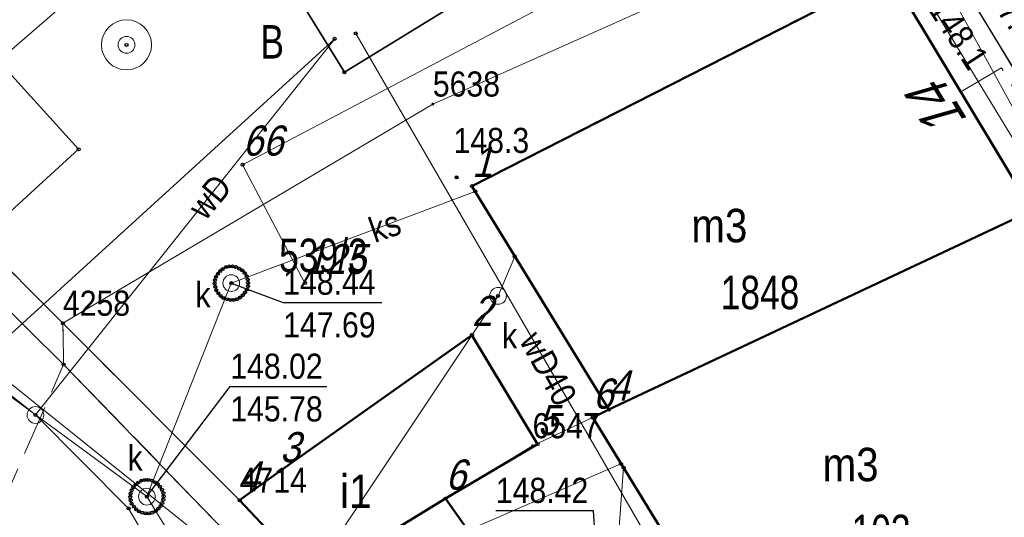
# Model space of a CAD drawing. Header units: metres. Extents: x 5551907 to 5556416, y 5709283 to 5712755.
# Tile 57 of 100: x 5554529 to 5554558, y 5710615 to 5710630. Entities that reach past the tile are written whole.
import ezdxf
from ezdxf.enums import TextEntityAlignment as Align

# ---------------------------------------------------------------- set-up
doc = ezdxf.new("R2010")
doc.units = ezdxf.units.M
for name, pattern in [('1.0_0.5', [1.5, 1, -0.5]), ('1.5_0.5', [2, 1.5, -0.5]), ('219-500', [0])]:
    doc.linetypes.add(name, pattern=pattern)
doc.layers.get('0').update_dxf_attribs({"color": 2, "lineweight": 5})
doc.styles.get("Standard").update_dxf_attribs({"font": 'Working1250', "width": 0.75})
doc.linetypes.add('902-500', pattern='A,3.75,0,[1,ksztalty.shx,S=0.5,R=0,X=0,Y=0],3.75', length=7.5)

# ---------------------------------------------------------------- blocks, each defined once
blk = doc.blocks.new('PUNKTBUD')
at = {"color": 0}
blk.add_circle((0, 0), 0.045, dxfattribs=at)
blk = doc.blocks.new('203')
at = {"linetype": 'Continuous', "lineweight": 0}
h = blk.add_hatch(color=0, dxfattribs=at)
edge = h.paths.add_edge_path()
edge.add_arc((0, 0), 0.045, 0, 360)
blk = doc.blocks.new('US22')
at = {"color": 0, "linetype": 'Continuous', "lineweight": 13}
blk.add_circle((0, 0), 0.25, dxfattribs=at)
blk = doc.blocks.new('US13')
at = {"color": 0, "linetype": 'Continuous', "lineweight": 13}
for radius in [0.75, 0.25]:
    blk.add_circle((0, 0), radius, dxfattribs=at)
blk = doc.blocks.new('PW01')
at = {"linetype": 'Continuous', "lineweight": 13}
h = blk.add_hatch(color=0, dxfattribs=at)
edge = h.paths.add_edge_path()
edge.add_arc((0, 0), 0.045, 0, 360)
blk = doc.blocks.new('SUEP1')
at = {"color": 0, "linetype": 'Continuous'}
for p, q in [((5, 0), (3.5, 0.5)), ((15, 0), (13.5, 0.5)), ((0, 0), (5, 0)), ((5, 0), (3.5, -0.5)), ((5, 0), (15, 0)), ((15, 0), (13.5, -0.5))]:
    blk.add_line(p, q, dxfattribs=at)
blk = doc.blocks.new('PIKIETAW1891')
at = {"color": 0}
blk.add_circle((0, 0), 0.045, dxfattribs=at)

msp = doc.modelspace()

# ---------------------------------------------------------------- linework, layer by layer
at = {"layer": '218-kontur użytku gruntowego', "color": 3, "linetype": 'CONTINUOUS', "lineweight": 18, "flags": 128}
for points in [[(5554558.98, 5710624.01), (5554554.72, 5710631.1)], [(5554554.72, 5710631.1), (5554558.98, 5710624.01)], [(5554524.94, 5710625.74), (5554530.03, 5710620.64)], [(5554530.03, 5710620.64), (5554524.94, 5710625.74)], [(5554530.03, 5710620.64), (5554535.31, 5710615.35)], [(5554535.31, 5710615.35), (5554530.03, 5710620.64)], [(5554535.31, 5710615.35), (5554537.53, 5710612.99)], [(5554537.53, 5710612.99), (5554535.31, 5710615.35)]]:
    msp.add_lwpolyline(points, dxfattribs=at)
at = {"layer": '219-działka ewidencyjna', "color": 7, "linetype": '219-500', "lineweight": 18, "flags": 128}
for points in [[(5554535.34, 5710634.75), (5554524.94, 5710625.74)], [(5554553.68, 5710632.82), (5554541.08, 5710627.19)], [(5554554.72, 5710631.1), (5554558.98, 5710624.01)], [(5554541.08, 5710627.19), (5554530.03, 5710620.64)], [(5554524.94, 5710625.74), (5554530.03, 5710620.64)], [(5554558.98, 5710624.01), (5554544.06, 5710616.98)], [(5554530.03, 5710620.64), (5554535.31, 5710615.35)], [(5554544.06, 5710616.98), (5554537.53, 5710612.99)], [(5554535.31, 5710615.35), (5554537.53, 5710612.99)]]:
    msp.add_lwpolyline(points, dxfattribs=at)
at = {"layer": '312-budynek ewidencyjny', "color": 7, "linetype": 'CONTINUOUS', "lineweight": 50, "flags": 128}
for points in [[(5554542.25, 5710624.74), (5554554.72, 5710631.1)], [(5554554.72, 5710631.1), (5554558.98, 5710624.01)], [(5554546.34, 5710618.06), (5554542.25, 5710624.74)], [(5554558.98, 5710624.01), (5554546.34, 5710618.06)], [(5554546.34, 5710618.06), (5554558.98, 5710624.01)], [(5554536.51, 5710616.22), (5554542.25, 5710620.29)], [(5554542.25, 5710620.29), (5554544.21, 5710617.03)], [(5554545.86, 5710617.82), (5554546.34, 5710618.06)], [(5554550.11, 5710610.88), (5554545.86, 5710617.82)], [(5554544.21, 5710617.03), (5554541.46, 5710615.4)], [(5554535.31, 5710615.35), (5554536.51, 5710616.22)], [(5554537.53, 5710612.99), (5554535.31, 5710615.35)], [(5554541.46, 5710615.4), (5554537.53, 5710612.99)], [(5554537.53, 5710612.99), (5554541.46, 5710615.4)], [(5554541.46, 5710615.4), (5554544.26, 5710611.44)]]:
    msp.add_lwpolyline(points, dxfattribs=at)
at = {"layer": 'chodnik', "color": 7, "linetype": '1.0_0.5', "lineweight": 18, "flags": 128}
for points in [[(5554512.8, 5710635.75), (5554524.55, 5710624.85), (5554530.05, 5710619.41), (5554530.03, 5710620.64), (5554524.94, 5710625.74), (5554515.47, 5710635.23), (5554512.16, 5710638.34), (5554508.71, 5710641.59), (5554501.72, 5710647.31), (5554501.74, 5710647.49), (5554506.56, 5710651.69), (5554506.84, 5710651.39), (5554514.14, 5710657.87), (5554517.69, 5710660.98), (5554520.33, 5710663.34), (5554523.22, 5710666.06), (5554526.11, 5710668.82), (5554528.36, 5710670.84), (5554529.03, 5710671.24), (5554529.76, 5710671.31), (5554530.52, 5710671.07), (5554530.8, 5710670.73), (5554532.79, 5710667.47), (5554541.56, 5710652.89), (5554547.67, 5710642.69), (5554553.68, 5710632.82), (5554554.72, 5710631.1), (5554558.98, 5710624.01), (5554563.19, 5710617.09), (5554569.05, 5710607.39), (5554573.43, 5710600.07), (5554575.05, 5710600.93), (5554559.54, 5710626.42), (5554537.42, 5710662.74), (5554532.38, 5710671.27), (5554531.57, 5710672.26), (5554530.95, 5710672.75), (5554529.97, 5710673.11), (5554529.11, 5710673.02), (5554528.16, 5710672.64), (5554527.35, 5710672.08), (5554526.61, 5710671.37), (5554525.09, 5710670.03), (5554519.99, 5710665.18), (5554517.05, 5710662.45), (5554514.76, 5710660.52), (5554511.72, 5710657.89), (5554500.93, 5710648.88), (5554500.28, 5710648.12), (5554500.08, 5710647.64), (5554500.15, 5710647.09), (5554500.62, 5710646.44), (5554500.99, 5710645.81)], [(5554530.05, 5710619.41), (5554536.9, 5710612.33), (5554538.94, 5710609.72), (5554540.25, 5710607.98), (5554541.46, 5710605.96), (5554548.74, 5710591.8), (5554550.96, 5710587.28), (5554551.74, 5710585.5), (5554552.4, 5710583.46), (5554554.54, 5710574.58), (5554555.2, 5710572.88), (5554555.73, 5710572.18), (5554556.14, 5710571.5), (5554557.22, 5710570.54), (5554558, 5710570.33), (5554558.91, 5710570.55), (5554570.69, 5710576.2), (5554582.84, 5710581.95), (5554584.47, 5710583.62), (5554584.05, 5710586.01), (5554575.05, 5710600.93), (5554573.43, 5710600.07), (5554576.91, 5710594.2), (5554577.31, 5710593.54), (5554578.9, 5710590.94), (5554582.58, 5710584.92), (5554566.39, 5710577.24), (5554555.92, 5710572.27), (5554553.04, 5710584.99), (5554549.6, 5710591.99), (5554546.51, 5710597.98), (5554542.07, 5710607.06), (5554540.4, 5710609.06), (5554537.53, 5710612.99), (5554535.31, 5710615.35), (5554530.03, 5710620.64)]]:
    msp.add_lwpolyline(points, close=True, dxfattribs=at)
at = {"layer": 'jezdnia', "color": 7, "linetype": '1.5_0.5', "lineweight": 18, "flags": 128}
for points in [[(5554575.05, 5710600.93), (5554580.73, 5710602.65), (5554535.25, 5710677.75), (5554535.1, 5710678.75), (5554535.47, 5710679.96), (5554528.16, 5710672.64), (5554529.11, 5710673.02), (5554529.97, 5710673.11), (5554530.95, 5710672.75), (5554531.57, 5710672.26), (5554532.38, 5710671.27), (5554537.42, 5710662.74), (5554559.54, 5710626.42)], [(5554551.74, 5710585.5), (5554550.96, 5710587.28), (5554548.74, 5710591.8), (5554541.46, 5710605.96), (5554540.25, 5710607.98), (5554538.94, 5710609.72), (5554536.9, 5710612.33), (5554530.05, 5710619.41), (5554527.96, 5710614.63), (5554533, 5710609.54), (5554534, 5710608.42), (5554534.64, 5710607.43), (5554537.74, 5710602.28), (5554543.98, 5710591.93), (5554544.69, 5710590.51), (5554545.15, 5710589.47), (5554551.34, 5710570.77), (5554555.73, 5710572.18), (5554555.2, 5710572.88), (5554554.54, 5710574.58), (5554552.4, 5710583.46)]]:
    msp.add_lwpolyline(points, close=True, dxfattribs=at)
at = {"layer": 'krawężnik', "color": 7, "linetype": 'CONTINUOUS', "lineweight": 25, "flags": 128}
for points in [[(5554530.05, 5710619.41), (5554524.55, 5710624.85), (5554512.8, 5710635.75), (5554500.99, 5710645.81), (5554500.62, 5710646.44), (5554500.15, 5710647.09), (5554500.08, 5710647.64), (5554500.28, 5710648.12), (5554500.93, 5710648.88), (5554511.72, 5710657.89), (5554514.76, 5710660.52), (5554517.05, 5710662.45), (5554519.99, 5710665.18), (5554525.09, 5710670.03), (5554526.61, 5710671.37), (5554527.35, 5710672.08), (5554528.16, 5710672.64), (5554529.11, 5710673.02), (5554529.97, 5710673.11), (5554530.95, 5710672.75), (5554531.57, 5710672.26), (5554532.38, 5710671.27), (5554537.42, 5710662.74), (5554559.54, 5710626.42)], [(5554530.05, 5710619.41), (5554536.9, 5710612.33), (5554538.94, 5710609.72), (5554540.25, 5710607.98), (5554541.46, 5710605.96), (5554548.74, 5710591.8), (5554550.96, 5710587.28), (5554551.74, 5710585.5), (5554552.4, 5710583.46), (5554554.54, 5710574.58), (5554555.2, 5710572.88), (5554555.73, 5710572.18), (5554556.14, 5710571.5), (5554557.22, 5710570.54), (5554558, 5710570.33), (5554558.91, 5710570.55), (5554570.69, 5710576.2), (5554582.84, 5710581.95), (5554584.47, 5710583.62), (5554584.05, 5710586.01), (5554575.05, 5710600.93)]]:
    msp.add_lwpolyline(points, dxfattribs=at)
at = {"layer": 'ogrodzenie trwałe', "color": 7, "linetype": '902-500', "lineweight": 35, "flags": 128}
msp.add_lwpolyline([(5554535.96, 5710632.17), (5554538.44, 5710628.14), (5554542.76, 5710630.8), (5554540.28, 5710634.83)], close=True, dxfattribs=at)
at = {"layer": 'przewód elektroenergetyczny podziemny', "color": 1, "linetype": 'CONTINUOUS', "lineweight": 18, "flags": 128}
for points in [[(5554743.5, 5710651.51), (5554730.66, 5710642.4), (5554721.73, 5710637.34), (5554709.05, 5710631.46), (5554706.29, 5710636.77), (5554691.58, 5710629.29), (5554676.4, 5710622.17), (5554643.26, 5710604.68), (5554631.88, 5710599.03), (5554628.03, 5710604.51), (5554618.42, 5710600.52), (5554598.73, 5710590.31), (5554584.04, 5710584.65), (5554571.96, 5710604.65), (5554563.95, 5710617.02), (5554555.71, 5710632), (5554544.41, 5710649.74), (5554530.65, 5710671.55), (5554500.98, 5710648.51), (5554494.46, 5710639.26)], [(5554574.14, 5710579.7), (5554583.67, 5710584.65), (5554549.09, 5710641.49), (5554545.38, 5710647.18), (5554531.24, 5710670.99)]]:
    msp.add_lwpolyline(points, dxfattribs=at)
at = {"layer": 'przewód kanalizacyjny', "color": 34, "linetype": 'CONTINUOUS', "lineweight": 18, "flags": 128}
for points in [[(5554403.43, 5710635.81), (5554421.1, 5710605.89), (5554436.67, 5710613.08), (5554452.64, 5710620.71), (5554475.58, 5710633.69), (5554493.24, 5710644.62), (5554505.33, 5710636.12), (5554511.32, 5710631.05), (5554532.54, 5710615.46), (5554538.01, 5710606.53), (5554542.3, 5710598.85), (5554545.18, 5710592.28), (5554547.72, 5710585.05), (5554551.08, 5710576.4), (5554560.88, 5710550.1), (5554563.42, 5710544.78), (5554570, 5710519.72), (5554571.02, 5710502.86)], [(5554536.82, 5710612.14), (5554525.16, 5710621.49), (5554515.93, 5710629.05)], [(5554532.54, 5710615.46), (5554535.06, 5710621.84), (5554542.35, 5710624.58)], [(5554536.82, 5710612.14), (5554543.03, 5710621.46), (5554543.53, 5710622.64)], [(5554536.82, 5710612.14), (5554546.7, 5710616.44)], [(5554546.43, 5710611.52), (5554546.78, 5710616.33)]]:
    msp.add_lwpolyline(points, dxfattribs=at)
at = {"layer": 'przewód telekomunikacyjny podziemny - ob. projektowany', "color": 30, "linetype": '1.5_0.5', "lineweight": 18, "flags": 128}
msp.add_lwpolyline([(5554556.85, 5710627.56), (5554558.07, 5710628.27), (5554562.21, 5710621.21), (5554561.09, 5710620.55)], dxfattribs=at)
at = {"layer": 'przewód wodociągowy', "color": 5, "linetype": 'CONTINUOUS', "lineweight": 18, "flags": 128}
for points in [[(5554490.54, 5710648.69), (5554493.68, 5710645.44), (5554505.75, 5710636.59), (5554511.87, 5710631.7), (5554529.21, 5710617.9), (5554531.99, 5710615.11), (5554537.27, 5710606.13), (5554541.5, 5710598.47), (5554544.47, 5710591.82), (5554546.87, 5710584.79), (5554550.6, 5710576.15), (5554553.2, 5710569.14)], [(5554468.69, 5710632.57), (5554472.46, 5710628.26), (5554492.19, 5710638.67), (5554495.71, 5710639.34), (5554499.63, 5710637.83), (5554515.94, 5710625.59), (5554524.67, 5710616.86), (5554538.15, 5710629.14)], [(5554554.89, 5710635.68), (5554554.76, 5710635.58), (5554535.4, 5710625.38), (5554537.26, 5710621.84)], [(5554538.78, 5710629.3), (5554552.58, 5710605.43), (5554560, 5710595.62), (5554560.01, 5710593.06)], [(5554529.21, 5710617.9), (5554538.15, 5710629.14)]]:
    msp.add_lwpolyline(points, dxfattribs=at)
at = {"layer": 'rzedna-Atr2', "color": 7, "flags": 128}
for points in [[(5554535.06, 5710621.84), (5554536.61, 5710621.26), (5554539.559, 5710621.26)], [(5554532.54, 5710615.46), (5554535.03, 5710618.75), (5554537.916, 5710618.75)], [(5554546.05, 5710612.46), (5554545.88, 5710615.04), (5554542.963, 5710615.04)]]:
    msp.add_lwpolyline(points, dxfattribs=at)
at = {"layer": 'studnia kanalizacyjna', "color": 34, "linetype": 'CONTINUOUS', "lineweight": 18, "flags": 128}
for points in [[(5554535.56, 5710621.85), (5554535.56, 5710621.75), (5554535.53, 5710621.65), (5554535.47, 5710621.56), (5554535.4, 5710621.48), (5554535.32, 5710621.41), (5554535.23, 5710621.36), (5554535.13, 5710621.34), (5554535.03, 5710621.34), (5554534.93, 5710621.36), (5554534.82, 5710621.4), (5554534.74, 5710621.46), (5554534.67, 5710621.54), (5554534.61, 5710621.63), (5554534.58, 5710621.73), (5554534.56, 5710621.83), (5554534.57, 5710621.93), (5554534.6, 5710622.03), (5554534.66, 5710622.12), (5554534.73, 5710622.2), (5554534.8, 5710622.26), (5554534.9, 5710622.32), (5554535, 5710622.34), (5554535.1, 5710622.34), (5554535.2, 5710622.32), (5554535.3, 5710622.27), (5554535.39, 5710622.22), (5554535.46, 5710622.14), (5554535.52, 5710622.05), (5554535.55, 5710621.95)], [(5554533.04, 5710615.47), (5554533.03, 5710615.37), (5554533, 5710615.27), (5554532.95, 5710615.18), (5554532.88, 5710615.1), (5554532.8, 5710615.03), (5554532.7, 5710614.98), (5554532.6, 5710614.96), (5554532.5, 5710614.96), (5554532.4, 5710614.98), (5554532.3, 5710615.02), (5554532.22, 5710615.08), (5554532.15, 5710615.16), (5554532.08, 5710615.25), (5554532.05, 5710615.35), (5554532.04, 5710615.45), (5554532.05, 5710615.55), (5554532.08, 5710615.65), (5554532.13, 5710615.74), (5554532.2, 5710615.82), (5554532.28, 5710615.88), (5554532.38, 5710615.94), (5554532.48, 5710615.96), (5554532.58, 5710615.96), (5554532.68, 5710615.94), (5554532.78, 5710615.89), (5554532.86, 5710615.84), (5554532.93, 5710615.76), (5554532.99, 5710615.67), (5554533.03, 5710615.57)]]:
    msp.add_lwpolyline(points, close=True, dxfattribs=at)
at = {"layer": 'śmietnik', "color": 7, "linetype": 'CONTINUOUS', "lineweight": 25, "flags": 128}
msp.add_lwpolyline([(5554527.92, 5710628.68), (5554525.89, 5710626.83), (5554528.47, 5710623.99), (5554530.5, 5710625.84)], close=True, dxfattribs=at)

# ---------------------------------------------------------------- block references
at = {"layer": '203-punkt graniczny', "color": 7, "linetype": 'CONTINUOUS', "lineweight": 18}
for p in [(5554541.08, 5710627.19), (5554530.03, 5710620.64), (5554544.06, 5710616.98), (5554535.31, 5710615.35)]:
    msp.add_blockref('203', p, dxfattribs=at)
at = {"layer": 'pikieta naturalna', "color": 7, "linetype": 'CONTINUOUS', "lineweight": 13}
msp.add_blockref('PW01', (5554541.79, 5710625), dxfattribs=at)
at = {"layer": 'przewód elektroenergetyczny niskiego napięcia', "color": 1, "linetype": 'CONTINUOUS', "lineweight": 18, "rotation": 135.655}
msp.add_blockref('SUEP1', (5554532.32, 5710608.15), dxfattribs=at)
at = {"layer": 'Punkt budynku', "color": 5, "linetype": 'CONTINUOUS', "lineweight": 18}
for p in [(5554542.25, 5710624.74), (5554542.25, 5710620.29), (5554546.34, 5710618.06), (5554545.86, 5710617.82), (5554544.21, 5710617.03), (5554536.51, 5710616.22), (5554535.31, 5710615.35), (5554541.46, 5710615.4)]:
    msp.add_blockref('PUNKTBUD', p, dxfattribs=at)
at = {"layer": 'Punkt roboczy BDOT GESUT K1', "color": 6, "linetype": 'CONTINUOUS', "lineweight": 18}
for p in [(5554538.15, 5710629.14), (5554538.15, 5710629.14), (5554538.78, 5710629.3), (5554531.93, 5710628.96), (5554538.44, 5710628.14), (5554530.5, 5710625.84), (5554535.4, 5710625.38), (5554541.79, 5710625), (5554542.35, 5710624.58), (5554543.53, 5710622.64), (5554535, 5710622.34), (5554535.1, 5710622.34), (5554534.66, 5710622.12), (5554534.73, 5710622.2), (5554534.8, 5710622.26), (5554534.9, 5710622.32), (5554535.2, 5710622.32), (5554535.3, 5710622.27), (5554535.39, 5710622.22), (5554535.46, 5710622.14), (5554535.52, 5710622.05), (5554534.56, 5710621.83), (5554534.57, 5710621.93), (5554534.6, 5710622.03), (5554535.06, 5710621.84), (5554535.06, 5710621.84), (5554535.55, 5710621.95), (5554535.56, 5710621.85), (5554535.56, 5710621.75), (5554537.26, 5710621.84), (5554534.58, 5710621.73), (5554534.61, 5710621.63), (5554534.67, 5710621.54), (5554534.74, 5710621.46), (5554535.4, 5710621.48), (5554535.47, 5710621.56), (5554535.53, 5710621.65), (5554543.03, 5710621.46), (5554543.03, 5710621.46), (5554534.82, 5710621.4), (5554534.93, 5710621.36), (5554535.03, 5710621.34), (5554535.13, 5710621.34), (5554535.23, 5710621.36), (5554535.32, 5710621.41), (5554530.03, 5710620.64), (5554530.03, 5710620.64), (5554530.05, 5710619.41), (5554530.05, 5710619.41), (5554530.05, 5710619.41), (5554530.05, 5710619.41), (5554530.05, 5710619.41), (5554529.21, 5710617.9), (5554529.21, 5710617.9), (5554529.21, 5710617.9), (5554546.7, 5710616.44), (5554546.78, 5710616.33), (5554532.28, 5710615.88), (5554532.38, 5710615.94), (5554532.48, 5710615.96), (5554532.58, 5710615.96), (5554532.68, 5710615.94), (5554532.78, 5710615.89), (5554532.08, 5710615.65), (5554532.13, 5710615.74), (5554532.2, 5710615.82), (5554532.86, 5710615.84), (5554532.93, 5710615.76), (5554532.99, 5710615.67), (5554533.03, 5710615.57), (5554532.04, 5710615.45), (5554532.05, 5710615.55), (5554532.05, 5710615.35), (5554532.54, 5710615.46), (5554532.54, 5710615.46), (5554532.54, 5710615.46), (5554533.03, 5710615.37), (5554533.04, 5710615.47), (5554535.31, 5710615.35), (5554531.99, 5710615.11), (5554532.08, 5710615.25), (5554532.15, 5710615.16), (5554532.22, 5710615.08), (5554532.3, 5710615.02), (5554532.4, 5710614.98), (5554532.7, 5710614.98), (5554532.8, 5710615.03), (5554532.88, 5710615.1), (5554532.95, 5710615.18), (5554533, 5710615.27), (5554532.5, 5710614.96), (5554532.6, 5710614.96)]:
    msp.add_blockref('PIKIETAW1891', p, dxfattribs=at)
at = {"layer": 'rzedna', "color": 34, "linetype": 'CONTINUOUS', "lineweight": 18}
for p in [(5554535.06, 5710621.84), (5554532.54, 5710615.46)]:
    msp.add_blockref('PW01', p, dxfattribs=at)
at = {"layer": 'studnia zwykła', "color": 5, "linetype": 'CONTINUOUS', "lineweight": 18}
msp.add_blockref('US13', (5554531.93, 5710628.96), dxfattribs=at)
at = {"layer": 'właz do komory lub kanału - okrągły', "color": 7, "linetype": 'CONTINUOUS', "lineweight": 18}
for p in [(5554535.06, 5710621.84), (5554543.03, 5710621.46), (5554529.21, 5710617.9), (5554532.54, 5710615.46)]:
    msp.add_blockref('US22', p, dxfattribs=at)

# ---------------------------------------------------------------- texts
at = {"layer": '203-punkt graniczny-Atr103', "color": 7, "width": 0.9}
for s, p in [('5638', (5554541.08, 5710627.19)), ('5638', (5554541.08, 5710627.19)), ('4258', (5554530.03, 5710620.64)), ('4258', (5554530.03, 5710620.64)), ('6547', (5554544.06, 5710616.98)), ('6547', (5554544.06, 5710616.98)), ('4714', (5554535.31, 5710615.35)), ('4714', (5554535.31, 5710615.35))]:
    msp.add_text(s, height=0.75, dxfattribs=at).set_placement(p, align=Align.BOTTOM_LEFT)
at = {"layer": '210-oznaczenie konturu użytku gruntowego', "color": 3, "linetype": 'CONTINUOUS', "lineweight": 18, "width": 0.79}
msp.add_text('B', height=1, dxfattribs=at).set_placement((5554535.93, 5710628.55))
at = {"layer": '211-numer działki ewidencyjnej', "color": 7, "linetype": 'CONTINUOUS', "lineweight": 18, "width": 0.79}
msp.add_text('539/3', height=1, dxfattribs=at).set_placement((5554536.49, 5710622.17))
at = {"layer": '238-Punkt adresowy budynku', "color": 7, "linetype": 'CONTINUOUS', "lineweight": 25, "oblique": 15, "width": 0.79}
msp.add_text('14', height=1.25, rotation=120.997, dxfattribs=at).set_placement((5554556.69, 5710627.34), align=Align.CENTER)
at = {"layer": '312-oznaczenie budynku ewidencyjnego', "color": 7, "linetype": 'CONTINUOUS', "lineweight": 18, "width": 0.79}
for s, p in [('1848', (5554549.68, 5710622.06)), ('103', (5554553.59, 5710614.92))]:
    msp.add_text(s, height=1, dxfattribs=at).set_placement(p, align=Align.TOP_LEFT)
at = {"layer": '312-oznaczenie budynku ewidencyjnego-Atr117', "color": 7, "width": 0.9}
for s, p in [('m3', (5554549.64, 5710623.56)), ('m3', (5554553.56, 5710616.42)), ('i1', (5554538.78, 5710615.62))]:
    msp.add_text(s, height=1, dxfattribs=at).set_placement(p, align=Align.MIDDLE_CENTER)
at = {"layer": 'pikieta naturalna-Atr2', "color": 7, "width": 0.9}
for s, rotation, p in [('147.9', 304.554, (5554557.35, 5710630.79)), ('148.1', 303.499, (5554555.85, 5710630.03))]:
    msp.add_text(s, height=0.75, rotation=rotation, dxfattribs=at).set_placement(p)
msp.add_text('148.3', height=0.75, dxfattribs=at).set_placement((5554541.7, 5710625.73))
at = {"layer": 'przewód kanalizacyjny-Atr1', "color": 34, "width": 0.9}
msp.add_text('ks', height=0.75, rotation=19.273, dxfattribs=at).set_placement((5554539.22, 5710623.39), align=Align.MIDDLE_LEFT)
at = {"layer": 'przewód wodociągowy-Atr1', "color": 5, "width": 0.9}
for s, rotation, p in [('wD', 50.199, (5554534, 5710623.92)), ('wD40', 298.735, (5554543.98, 5710620.3))]:
    msp.add_text(s, height=0.75, rotation=rotation, dxfattribs=at).set_placement(p, align=Align.MIDDLE_LEFT)
at = {"layer": 'Punkt budynku-Atr104', "color": 5, "oblique": 15, "width": 0.9}
for s, p in [('1', (5554542.25, 5710624.74)), ('2', (5554542.25, 5710620.29)), ('4', (5554546.34, 5710618.06)), ('6', (5554545.86, 5710617.82)), ('5', (5554544.21, 5710617.03)), ('3', (5554536.51, 5710616.22)), ('4', (5554535.31, 5710615.35)), ('6', (5554541.46, 5710615.4))]:
    msp.add_text(s, height=0.9, dxfattribs=at).set_placement(p, align=Align.BOTTOM_LEFT)
at = {"layer": 'Punkt roboczy BDOT GESUT K1-Atr103', "color": 6, "oblique": 15, "width": 0.9}
for s, p in [('66', (5554535.4, 5710625.38)), ('125', (5554537.26, 5710621.84))]:
    msp.add_text(s, height=0.9, dxfattribs=at).set_placement(p, align=Align.BOTTOM_LEFT)
at = {"layer": 'rzedna-Atr2', "color": 34, "width": 0.9}
for s, p in [('148.44', (5554536.61, 5710621.268)), ('148.02', (5554535.03, 5710618.758)), ('148.42', (5554542.963, 5710615.048))]:
    msp.add_text(s, height=0.75, dxfattribs=at).set_placement(p, align=Align.BOTTOM_LEFT)
at = {"layer": 'rzedna-Atr3', "color": 34, "width": 0.9}
for s, p in [('147.69', (5554536.61, 5710619.992)), ('145.78', (5554535.03, 5710617.482))]:
    msp.add_text(s, height=0.75, dxfattribs=at).set_placement(p, align=Align.BOTTOM_LEFT)
at = {"layer": 'właz do komory lub kanału - okrągły-Atr17', "color": 7, "width": 0.9}
for p in [(5554533.99, 5710621.12), (5554543.15, 5710619.89), (5554531.96, 5710616.24)]:
    msp.add_text('k', height=0.75, dxfattribs=at).set_placement(p)

doc.saveas('drawing.dxf')
